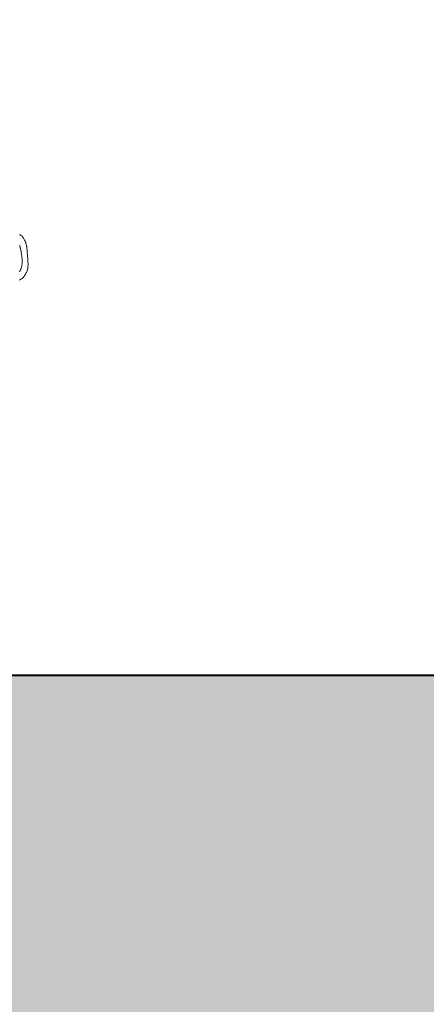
# Model space of a CAD drawing. Extents: x 828590 to 927090, y -1046596 to -975596.
# Tile 12 of 13: x 917742 to 918671, y -1005993 to -1003745. Entities that reach past the tile are written whole.
import ezdxf

# ---------------------------------------------------------------- set-up
doc = ezdxf.new("R2010")
doc.units = 0
doc.header["$LTSCALE"] = 250
for name, color, linetype, lineweight in [('Arredi', 7, 'CONTINUOUS', 15), ('linea di terra', 7, 'CONTINUOUS', 40), ('linee di prospetto', 7, 'CONTINUOUS', 18)]:
    doc.layers.add(name, color=color, linetype=linetype, lineweight=lineweight)

msp = doc.modelspace()

# ---------------------------------------------------------------- hatches: boundary and pattern name
at = {"layer": 'linee di prospetto', "linetype": 'Continuous'}
msp.add_hatch(color=36, dxfattribs=at).paths.add_polyline_path([(830449.2, -1008241.7), (925189.5, -1008241.7), (925189.5, -1005090.4), (920424.4, -1005090.4), (920424.4, -1005241.7), (915178, -1005241.7), (911631.6, -1005241.7), (911631.6, -1005341.7), (911481.6, -1005341.7), (911481.6, -1005091.7), (910131.6, -1005091.7), (910131.6, -1005810.5), (910206.6, -1005810.5), (910206.6, -1006210.5), (909806.6, -1006210.5), (909806.6, -1005810.5), (909881.6, -1005810.5), (909881.6, -1005099), (902631.6, -1004907.4), (902631.6, -1006491.7), (903021.4, -1006491.7), (903021.4, -1006991.7), (892241.8, -1006991.7), (892241.8, -1006491.7), (892631.6, -1006491.7), (892631.6, -1004643.1), (843392.8, -1003341.7), (843392.8, -1001387.9), (839392.8, -1000362.3), (830449.2, -1000362.3)])

# ---------------------------------------------------------------- linework, layer by layer
at = {"layer": 'Arredi', "linetype": 'Continuous'}
for points in [[(917741.5, -1004235.4), (917742.9, -1004236.1), (917744.1, -1004236.8), (917745.4, -1004237.5), (917746.5, -1004238.4), (917747.5, -1004239.3), (917748.5, -1004240.4), (917749.4, -1004241.5), (917750.2, -1004242.7), (917750.9, -1004244), (917751.6, -1004245.3), (917752.3, -1004246.7), (917752.9, -1004248), (917753.5, -1004249.4), (917754.1, -1004250.7), (917754.7, -1004252.1), (917755.2, -1004253.4), (917755.7, -1004254.8), (917756.2, -1004256.2), (917756.6, -1004257.5), (917757, -1004258.9), (917757.4, -1004260.3), (917757.7, -1004261.7), (917758, -1004263.1), (917758.2, -1004264.5), (917758.4, -1004266), (917758.5, -1004267.4), (917758.7, -1004268.8), (917758.8, -1004270.3), (917758.9, -1004271.7), (917759, -1004273.2), (917759.1, -1004274.7), (917759.2, -1004276.1), (917759.3, -1004277.6), (917759.4, -1004279), (917759.5, -1004280.4), (917759.7, -1004281.9), (917759.8, -1004283.3), (917759.9, -1004284.8), (917760, -1004286.2), (917760.2, -1004287.6), (917760.3, -1004289.1), (917760.4, -1004290.5), (917760.5, -1004292), (917760.6, -1004293.4), (917760.7, -1004294.9), (917760.8, -1004296.3), (917760.8, -1004297.7), (917760.9, -1004299.2), (917761, -1004300.6), (917761, -1004302.1), (917761, -1004303.5), (917761, -1004305), (917761, -1004306.5), (917760.9, -1004307.9), (917760.8, -1004309.4), (917760.7, -1004310.8), (917760.5, -1004312.3), (917760.3, -1004313.7), (917760, -1004315.1), (917759.6, -1004316.5), (917759.2, -1004317.9), (917758.8, -1004319.2), (917758.2, -1004320.6), (917757.6, -1004321.9), (917757, -1004323.2), (917756.3, -1004324.5), (917755.6, -1004325.7), (917754.8, -1004327), (917754, -1004328.2), (917753.1, -1004329.4), (917752.3, -1004330.6), (917751.3, -1004331.8), (917750.4, -1004332.9), (917749.4, -1004334), (917748.4, -1004335), (917747.3, -1004335.9), (917746.1, -1004336.8), (917744.9, -1004337.5), (917743.7, -1004338.2), (917742.3, -1004338.9), (917741, -1004339.5)], [(917741.6, -1004260.2), (917742.1, -1004261.5), (917742.5, -1004262.9), (917742.9, -1004264.2), (917743.3, -1004265.6), (917743.7, -1004266.9), (917744, -1004268.3), (917744.3, -1004269.7), (917744.5, -1004271.1), (917744.8, -1004272.4), (917745, -1004273.8), (917745.3, -1004275.2), (917745.5, -1004276.6), (917745.7, -1004278), (917746, -1004279.4), (917746.2, -1004280.8), (917746.4, -1004282.2), (917746.6, -1004283.6), (917746.8, -1004285), (917747, -1004286.4), (917747.2, -1004287.8), (917747.3, -1004289.2), (917747.4, -1004290.6), (917747.6, -1004292), (917747.7, -1004293.4), (917747.7, -1004294.8), (917747.8, -1004296.2), (917747.8, -1004297.6), (917747.7, -1004299), (917747.7, -1004300.4), (917747.6, -1004301.8), (917747.4, -1004303.3), (917747.2, -1004304.7), (917747, -1004306.1), (917746.7, -1004307.5), (917746.4, -1004308.9), (917746.1, -1004310.2), (917745.6, -1004311.6), (917745.2, -1004312.9), (917744.6, -1004314.3), (917744.1, -1004315.6), (917743.4, -1004316.8), (917742.7, -1004318.1), (917742, -1004319.3), (917741.2, -1004320.4)]]:
    msp.add_lwpolyline(points, dxfattribs=at)
at = {"layer": 'linea di terra', "linetype": 'Continuous'}
msp.add_line((911631.6, -1005241.7), (920224.4, -1005241.7), dxfattribs=at)
at = {"layer": 'linee di prospetto', "color": 36, "linetype": 'Continuous', "lineweight": -3}
msp.add_lwpolyline([(830449.2, -1008241.7), (925189.5, -1008241.7), (925189.5, -1005090.4), (920424.4, -1005090.4), (920424.4, -1005241.7), (915178, -1005241.7), (911631.6, -1005241.7), (911631.6, -1005341.7), (911481.6, -1005341.7), (911481.6, -1005091.7), (910131.6, -1005091.7)], dxfattribs=at)

doc.saveas('drawing.dxf')
